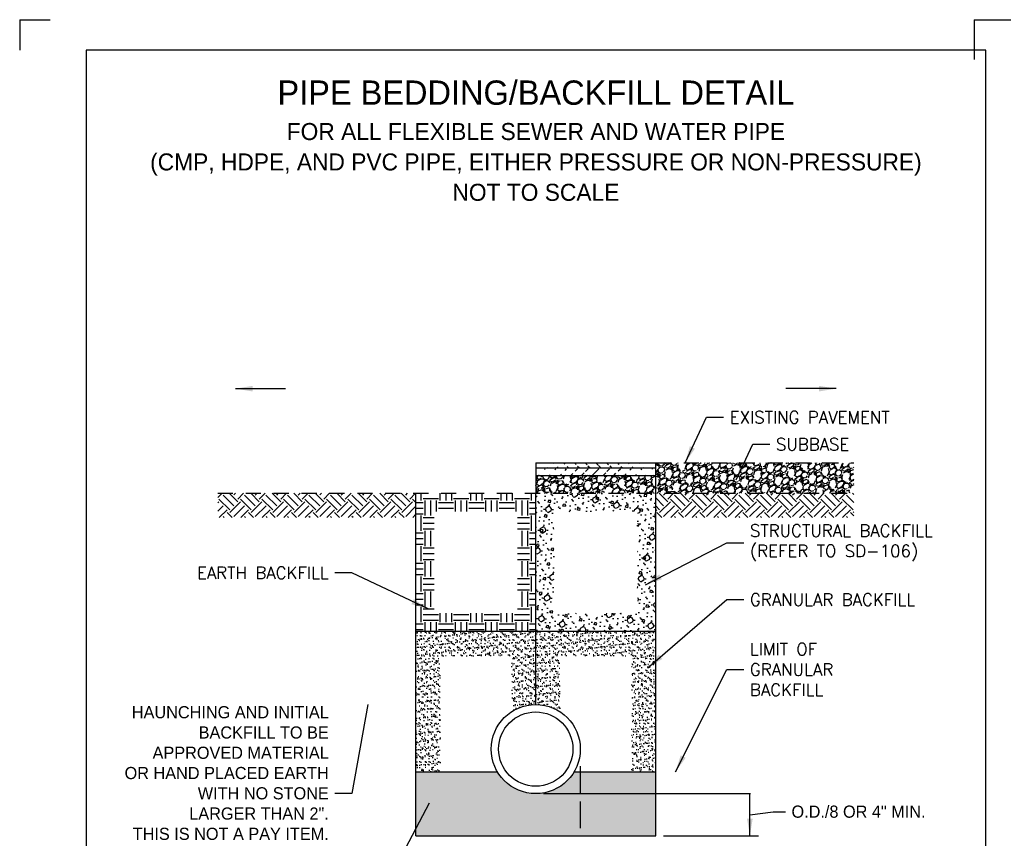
# Paper-space layout 'UM_01' of a CAD drawing. Header units: feet. Extents: x -2.3 to 50.9, y -37.3 to 22.
# Tile 6 of 26: x 20.8 to 28.5, y -33.3 to -26.8. Entities that reach past the tile are written whole.
import ezdxf
from ezdxf.enums import TextEntityAlignment as Align

# ---------------------------------------------------------------- set-up
doc = ezdxf.new("R2010")
doc.units = ezdxf.units.FT
doc.header["$MEASUREMENT"] = 0
doc.linetypes.add('HIDDEN2', pattern=[0.1875, 0.125, -0.0625])
for name, color, linetype in [('PS_P_Object', 92, 'Continuous'), ('PV_P_Pavement', 4, 'Continuous'), ('SH_Hatch', 14, 'Continuous'), ('SH_TextH', 4, 'Continuous'), ('SH_TextM', 7, 'Continuous'), ('XS_P_Pavt_Layers', 1, 'HIDDEN2'), ('XS_X_Ground_Line', 43, 'HIDDEN2')]:
    doc.layers.add(name, color=color, linetype=linetype)
doc.layers.add('SH_Half', color=8, linetype='Continuous', plot=False)
doc.styles.add('SD Small (0.10)', font='font30.shx', dxfattribs={"height": 0.1})
doc.styles.add('Straight Normal (0.14) Font 30', font='font30', dxfattribs={"height": 0.14})
doc.styles.add('Straight Title (0.20) Font 30', font='font30', dxfattribs={"height": 0.2})
doc.dimstyles.new('Dec Straight 0', dxfattribs={"dimtxt": 0.14, "dimasz": 0.1399999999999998, "dimexe": 0.0699999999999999, "dimexo": 0.0699999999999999, "dimgap": 0.04999999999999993, "dimtad": 1, "dimdec": 0, "dimzin": 0, "dimdsep": 46, "dimtxsty": 'Straight Normal (0.14) Font 30', "dimcen": 0.06999999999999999, "dimclrd": 9, "dimclre": 9, "dimclrt": 256, "dimaunit": 1, "dimadec": 4, "dimazin": 0, "dimtfac": 1, "dimtdec": 0, "dimtofl": 0, "dimtmove": 0, "dimatfit": 3, "dimfxl": 1, "dimtolj": 1, "dimtzin": 0, "dimlwd": 25, "dimlwe": 25, "dimarcsym": 0})
pattern_1 = [(37.50000000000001, (0, 0), (-0.001574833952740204, 0.04817059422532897), [0, -0.03800000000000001, 0, -0.0425, 0, -0.040625]), (7.499999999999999, (0, 0), (0.04424441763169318, 0.07055365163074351), [0, -0.0205, 0, -0.03425, 0, -0.013125]), (327.5, (-0.03075, 0), (0.07785354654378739, 0.0001414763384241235), [0, -0.0125, 0, -0.04500000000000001, 0, -0.05875]), (317.5, (-0.03075, 0), (0.07515316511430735, 0.02194188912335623), [0, -0.00625, 0, -0.0295, 0, -0.03375])]
pattern_2 = [(258.0127875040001, (0.01544228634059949, 0.1532531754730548), (-0.3035254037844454, -1.474278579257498), [0.016817, -1.664886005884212]), (214.969740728, (0.01194950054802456, 0.1368028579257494), (1.236538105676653, 0.858253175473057), [0.0288585, -2.85699059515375]), (162.510447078, (-0.01169872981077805, 0.1202627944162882), (1.770031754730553, -0.5657849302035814), [0.0203485, -2.014504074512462]), (297.273689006, (-0.03829246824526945, 0.06882450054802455), (-1.141746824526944, 2.2275635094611), [0.02627975, -2.601694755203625]), (322.8336541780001, (-0.02625, 0.04546633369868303), (-1.291265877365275, 0.9865381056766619), [0.025769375, -2.551171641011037]), (27.27368900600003, (-0.005714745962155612, 0.02989823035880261), (-2.2275635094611, -1.141746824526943), [0.02627975, -2.601694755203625]), (67.69424046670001, (0.0176434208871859, 0.04194069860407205), (-0.7822912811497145, -1.895031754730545), [0.034753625, -3.4406060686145]), (102.2553283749, (0.03083411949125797, 0.07409373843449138), (-0.6172277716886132, 2.819069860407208), [0.032811, -3.248290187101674]), (151.429565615, (0.02386937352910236, 0.1061570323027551), (-1.67852540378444, 0.9072912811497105), [0.02636875, -2.610509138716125]), (205.2363583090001, (0.0007115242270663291, 0.118767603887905), (1.253284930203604, 0.57924682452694), [0.030104, -1.475095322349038]), (252.397437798, (-0.02651923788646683, 0.1059326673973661), (-0.6115381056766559, -1.940784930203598), [0.038931, -3.854171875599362]), (168.814074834, (0.06950317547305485, 0.129616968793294), (-1.132772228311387, 0.212019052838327), [0.013287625, -1.315480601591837]), (201.46923439, (0.05646792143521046, 0.1321946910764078), (1.532291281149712, 0.5959936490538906), [0.025279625, -2.502688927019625]), (255, (0.03294228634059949, 0.1229422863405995), (0.06249999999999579, -0.1082531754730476), [0.017677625, -0.1590990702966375]), (233.198590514, (0.01786456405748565, 0.1315576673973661), (0.4162658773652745, 0.5290063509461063), [0.00951975, -0.9424518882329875]), (321.8014094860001, (0.0121618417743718, 0.1239350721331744), (-0.295753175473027, 0.2622595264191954), [0.013462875, -0.6596827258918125]), (60.9637565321, (0.02274196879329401, 0.1156097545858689), (0.1997595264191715, 0.4040063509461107), [0.021866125, -0.7070028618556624]), (191.565051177, (0.03335494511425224, 0.1347275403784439), (0.2790063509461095, 0.01674682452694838), [0.015811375, -0.37947333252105]), (46.389540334, (-0.050625, 0.08768507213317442), (0.895031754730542, 0.949759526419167), [0.02215, -2.192855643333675]), (100.3461759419, (-0.03534696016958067, 0.1037227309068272), (0.2544872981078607, -1.440784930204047), [0.018582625, -1.839675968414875]), (323.198590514, (0.02085494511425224, 0.1563781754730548), (-0.5290063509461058, 0.4162658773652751), [0.019039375, -0.9329322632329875]), (13.61045966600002, (0.03610013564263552, 0.1449727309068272), (-1.270031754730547, -0.3002404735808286), [0.02215, -2.192855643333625]), (9.443954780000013, (-0.011875, 0.02056810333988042), (-0.6662658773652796, -0.0959936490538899), [0.02136, -1.046640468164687]), (324.775140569, (0.009195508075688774, 0.02407291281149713), (-1.228765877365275, 0.8782849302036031), [0.01789725, -1.7718303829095]), (96.8014094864, (0.08443747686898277, 0.04874999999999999), (-0.09599364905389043, 0.6662658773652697), [0.019039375, -0.9329322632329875]), (47.35402463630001, (0.08218266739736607, 0.06765544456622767), (-1.157291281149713, -1.245512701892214), [0.020953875, -2.07442795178]), (99.44395478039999, (0.0313934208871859, 0.018125), (0.09599364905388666, -0.6662658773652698), [0.01068, -1.057320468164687]), (131.309932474, (0.07794228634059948, 0.04499999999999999), (-0.3582531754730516, 0.370512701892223), [0.006373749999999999, -0.6310036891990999]), (195.963756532, (0.07373475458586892, 0.04978765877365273), (0.3872595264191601, 0.07924682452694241), [0.025769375, -0.4896188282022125]), (216.009005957, (0.04895911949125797, 0.04270031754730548), (1.020031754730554, 0.7332531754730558), [0.02388125, -2.36424039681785]), (333.690067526, (0.02836696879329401, 0.105866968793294), (-0.2332531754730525, 0.154006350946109), [0.01802775, -0.432666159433]), (23.15722658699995, (0.04452722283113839, 0.09787658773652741), (1.965303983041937, 0.8459936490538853), [0.03147425, -3.115945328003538]), (90.9453959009, (0.0734655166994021, 0.1102539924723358), (0.004487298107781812, -1.00777222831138), [0.0128695, -1.274084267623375]), (120, (0.07325317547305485, 0.1231217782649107), (-0.1707531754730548, 0.04575317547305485), [0.007499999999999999, -0.1175]), (150.256437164, (0.04491905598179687, 0.04469791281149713), (0.8705127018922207, -0.5077722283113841), [0.0173655, -1.719189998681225]), (78.0127875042, (0.02984133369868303, 0.05331329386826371), (0.3035254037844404, 1.474278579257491), [0.03363399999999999, -1.648069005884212]), (29.99999999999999, (0.03682690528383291, 0.08621392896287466), (0.04575317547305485, 0.1707531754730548), [0.0325, -0.0925]), (355.3048464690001, (0.06497273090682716, 0.1024639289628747), (1.520031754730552, -0.1327722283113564), [0.01976425, -1.95665928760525]), (284.0546040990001, (0.08467064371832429, 0.1008461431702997), (0.1417468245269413, -0.4955127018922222), [0.01820025, -0.8918134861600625]), (237.645975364, (0.0890905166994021, 0.08319069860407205), (-1.431810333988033, -2.27003175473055), [0.029633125, -2.933684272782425]), (205.42607874, (0.07323234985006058, 0.05815784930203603), (-1.469791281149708, -0.704246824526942), [0.03134987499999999, -3.103634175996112])]
pattern_3 = [(45, (0, 0), (1.387778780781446e-17, 0.1767766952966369), [0.125, -0.125]), (45, (-0.03314563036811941, 0.03314563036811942), (1.387778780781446e-17, 0.1767766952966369), [0.125, -0.125]), (45, (-0.06629126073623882, 0.06629126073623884), (1.387778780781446e-17, 0.1767766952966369), [0.125, -0.125]), (135, (-0.06629126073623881, 0.08838834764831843), (-0.1767766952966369, 2.775557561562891e-17), [0.125, -0.125]), (135, (-0.0331456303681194, 0.1215339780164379), (-0.1767766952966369, 2.775557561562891e-17), [0.125, -0.125]), (135, (1.387778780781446e-17, 0.1546796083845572), (-0.1767766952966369, 2.775557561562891e-17), [0.125, -0.125])]

# ---------------------------------------------------------------- blocks, each defined once
blk = doc.blocks.new('SD-118')
at = {"layer": 'SH_Half'}
for q in [(0, 10.67048861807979), (0.3057617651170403, 11)]:
    blk.add_line((0, 11), q, dxfattribs=at)
blk = doc.blocks.new('SD-117')
at = {"layer": 'SH_Hatch'}
h = blk.add_hatch(dxfattribs=at)
h.set_pattern_fill('ANSI31', color=256, scale=0.5, angle=270)
h.set_pattern_definition([(315, (-1.260344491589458, -0.5350063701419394), (0.04419417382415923, 0.04419417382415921), [])])
edge = h.paths.add_edge_path()
edge.add_line((4.244221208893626, 7.354887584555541), (5.231793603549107, 7.354887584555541))
edge.add_line((4.244399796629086, 7.313388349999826), (5.231972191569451, 7.313388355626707))
h = blk.add_hatch(dxfattribs=at)
h.set_pattern_fill('ANSI31', color=256, scale=0.5)
h.set_pattern_definition([(45, (-1.260344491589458, -0.5350063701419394), (-0.04419417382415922, 0.04419417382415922), [])])
edge = h.paths.add_edge_path()
edge.add_line((4.244221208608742, 7.304887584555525), (5.231793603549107, 7.304887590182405))
edge.add_line((4.244221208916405, 7.250889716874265), (5.231793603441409, 7.250889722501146))
h = blk.add_hatch(dxfattribs=at)
h.set_pattern_fill('GRAVEL', color=256, scale=0.125, angle=30)
h.set_pattern_definition(pattern_2)
h.paths.add_polyline_path([(6.859496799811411, 7.354887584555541), (5.231793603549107, 7.354887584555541), (5.231793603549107, 7.104887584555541), (6.85949679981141, 7.104887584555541)])
h = blk.add_hatch(dxfattribs=at)
h.set_pattern_fill('GRAVEL', color=256, scale=0.125, angle=30)
h.set_pattern_definition(pattern_2)
h.paths.add_polyline_path([(5.231793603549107, 7.250889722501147), (4.244304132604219, 7.250889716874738), (4.24422118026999, 7.104887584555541), (5.231793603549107, 7.104887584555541)])
h = blk.add_hatch(dxfattribs=at)
h.set_pattern_fill('EARTH', color=256, scale=0.5, angle=45)
h.set_pattern_definition(pattern_3)
h.paths.add_polyline_path([(3.259074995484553, 7.104887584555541), (1.628945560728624, 7.104887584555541), (1.628945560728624, 6.904887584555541), (3.259074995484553, 6.904887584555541)])
h = blk.add_hatch(dxfattribs=at)
h.set_pattern_fill('EARTH', color=256, scale=0.5)
h.set_pattern_definition([(0, (4.161371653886, 6.63230397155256), (0.125, 0.125), [0.125, -0.125]), (0, (4.161371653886, 6.67917897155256), (0.125, 0.125), [0.125, -0.125]), (0, (4.161371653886, 6.72605397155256), (0.125, 0.125), [0.125, -0.125]), (90, (4.176996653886, 6.74167897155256), (-0.125, 0.125), [0.125, -0.125]), (90, (4.223871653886, 6.74167897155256), (-0.125, 0.125), [0.125, -0.125]), (90, (4.270746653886, 6.74167897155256), (-0.125, 0.125), [0.125, -0.125])])
h.paths.add_polyline_path([(4.24422118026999, 7.104887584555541), (3.259074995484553, 7.104887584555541), (3.259074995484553, 5.966886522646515), (4.244221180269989, 5.966886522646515)])
h.paths.add_polyline_path([(4.095274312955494, 6.116886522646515), (3.409074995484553, 6.116886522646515), (3.409074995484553, 6.954887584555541), (4.094380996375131, 6.954887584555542)], flags=16)
h = blk.add_hatch(dxfattribs=at)
h.set_pattern_fill('BOULDER', color=256, scale=0.125, angle=30, pattern_type=2)
h.set_pattern_definition([(29.99999999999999, (0.04095080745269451, -0.02857699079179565), (0.04575317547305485, 0.1707531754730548), [0.025, -0.225]), (120, (-0.1205774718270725, -0.01669730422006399), (-0.1707531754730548, 0.04575317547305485), [0.02499999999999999, -0.2249999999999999]), (210, (0.08404919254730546, -0.05322558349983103), (-0.04575317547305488, -0.1707531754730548), [0.025, -0.225]), (300.0000000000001, (-0.09592887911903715, 0.02640108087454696), (0.1707531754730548, -0.04575317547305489), [0.025, -0.225]), (74.99999999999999, (-0.04095080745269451, 0.1632807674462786), (-0.125000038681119, 0.2165064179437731), [0.0125, -0.16427675]), (165, (0.07482429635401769, -0.0193520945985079), (-0.2165064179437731, -0.125000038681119), [0.0125, -0.16427675]), (255, (-0.08404919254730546, 0.1879293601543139), (0.125000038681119, -0.2165064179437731), [0.0125, -0.16427675]), (345, (-0.07482429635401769, 0.1540558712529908), (0.2165064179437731, 0.1250000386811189), [0.0125, -0.16427675]), (74.99999999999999, (0, 0.06735188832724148), (-0.1207407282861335, 0.03235238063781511), [0.017675, -0.107325]), (165, (0.004575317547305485, 0.084427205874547), (-0.03235238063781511, -0.1207407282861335), [0.017675, -0.107325]), (74.99999999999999, (-0.01707531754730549, 0.07192720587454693), (-0.1207407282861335, 0.03235238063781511), [0.017675, -0.107325]), (165, (0, 0.06735188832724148), (-0.03235238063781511, -0.1207407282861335), [0.017675, -0.107325]), (29.99999999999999, (-0.02979968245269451, 0.1439664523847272), (-0.06249999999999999, 0.1082531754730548), [0, -0.125]), (29.99999999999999, (-0.02606170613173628, 0.174992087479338), (-0.06249999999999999, 0.1082531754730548), [0, -0.125]), (29.99999999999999, (0.006638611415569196, 0.1433534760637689), (-0.06249999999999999, 0.1082531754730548), [0, -0.125]), (29.99999999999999, (0.05016424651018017, 0.1179648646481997), (-0.06249999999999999, 0.1082531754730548), [0, -0.125]), (29.99999999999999, (0.05077722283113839, 0.1544031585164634), (-0.06249999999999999, 0.1082531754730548), [0, -0.125]), (29.99999999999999, (0.07181488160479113, 0.1304648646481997), (-0.06249999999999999, 0.1082531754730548), [0, -0.125]), (29.99999999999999, (-0.001674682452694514, 0.09525252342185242), (-0.06249999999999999, 0.1082531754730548), [0.00625, -0.11875]), (345, (-0.001674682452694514, 0.09525252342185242), (0.1082521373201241, 0.06249940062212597), [0.0088375, -0.1679375]), (120, (0.006862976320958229, 0.09296486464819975), (-0.1082531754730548, -0.06249999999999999), [0.006249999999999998, -0.11875]), (29.99999999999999, (0.02661456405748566, 0.1837541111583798), (-0.06249999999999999, 0.1082531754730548), [0.00625, -0.11875]), (345, (0.02661456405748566, 0.1837541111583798), (0.1082521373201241, 0.06249940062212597), [0.0088375, -0.1679375]), (120, (0.03515222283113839, 0.1814664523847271), (-0.1082531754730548, -0.06249999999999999), [0.006249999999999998, -0.11875]), (29.99999999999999, (0.006025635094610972, 0.1069151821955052), (-0.06249999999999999, 0.1082531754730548), [0.00625, -0.11875]), (120, (0.00915063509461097, 0.1015025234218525), (-0.1082531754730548, -0.06249999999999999), [0.006249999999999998, -0.11875]), (74.99999999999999, (0.00915063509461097, 0.1015025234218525), (-0.06249940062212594, 0.1082521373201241), [0.0088375, -0.1679375]), (29.99999999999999, (0.02036456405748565, 0.1945794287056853), (-0.06249999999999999, 0.1082531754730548), [0.00625, -0.11875]), (120, (0.02348956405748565, 0.1891667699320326), (-0.1082531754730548, -0.06249999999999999), [0.006249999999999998, -0.11875]), (74.99999999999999, (0.02348956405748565, 0.1891667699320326), (-0.06249940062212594, 0.1082521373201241), [0.0088375, -0.1679375])])
h.paths.add_polyline_path([(5.231793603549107, 7.104887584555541), (4.24422118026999, 7.104887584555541), (4.244221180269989, 5.966886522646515), (5.231793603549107, 5.966886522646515)])
h.paths.add_polyline_path([(5.081793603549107, 6.954887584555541), (5.081793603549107, 6.116886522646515), (4.39422118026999, 6.116886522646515), (4.39422118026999, 6.954887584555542)], flags=16)
h = blk.add_hatch(dxfattribs=at)
h.set_pattern_fill('EARTH', color=256, scale=0.5, angle=45)
h.set_pattern_definition(pattern_3)
h.paths.add_polyline_path([(6.85949679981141, 7.104887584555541), (5.231793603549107, 7.104887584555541), (5.231793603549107, 6.904887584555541), (6.85949679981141, 6.904887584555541)])
h = blk.add_hatch(dxfattribs=at)
h.set_pattern_fill('AR-SAND', color=256, scale=0.025)
h.set_pattern_definition(pattern_1)
h.paths.add_polyline_path([(4.244221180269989, 5.966886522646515), (3.259074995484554, 5.966886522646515), (3.259074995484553, 4.813533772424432), (3.459074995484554, 4.813533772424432), (3.459074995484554, 5.766886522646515), (4.044221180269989, 5.766886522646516), (4.044221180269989, 5.307038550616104, -0.1453290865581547), (4.244221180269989, 5.366424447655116)])
h = blk.add_hatch(dxfattribs=at)
h.set_pattern_fill('AR-SAND', color=256, scale=0.025)
h.set_pattern_definition(pattern_1)
h.paths.add_polyline_path([(5.231793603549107, 5.966886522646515), (4.244221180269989, 5.966886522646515), (4.244221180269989, 5.366424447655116, -0.1453290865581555), (4.44422118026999, 5.307038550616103), (4.444221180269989, 5.766886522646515), (5.031793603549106, 5.766886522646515), (5.031793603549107, 4.813533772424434), (5.231793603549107, 4.813533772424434)])
h = blk.add_hatch(dxfattribs=at)
h.set_pattern_fill('AR-SAND', color=256, scale=0.0125)
h.set_pattern_definition([(37.50000000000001, (0, 0), (-0.0007874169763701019, 0.02408529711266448), [0, -0.019, 0, -0.02125, 0, -0.0203125]), (7.499999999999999, (0, 0), (0.02212220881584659, 0.03527682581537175), [0, -0.01025, 0, -0.017125, 0, -0.006562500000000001]), (327.5, (-0.015375, 0), (0.03892677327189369, 7.073816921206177e-05), [0, -0.00625, 0, -0.0225, 0, -0.029375]), (317.5, (-0.015375, 0), (0.03757658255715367, 0.01097094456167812), [0, -0.003125, 0, -0.01475, 0, -0.016875])])
h.paths.add_polyline_path([(5.231793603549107, 4.813533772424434), (4.559738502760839, 4.813533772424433, -0.5706685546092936), (3.928703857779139, 4.813533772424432), (3.259074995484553, 4.813533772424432), (3.259074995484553, 4.287655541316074), (5.231793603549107, 4.287655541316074)])
at = {"layer": 'PS_P_Object'}
for p, q in [((3.259074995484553, 5.966886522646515), (3.259074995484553, 7.104887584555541)), ((4.244221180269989, 5.366424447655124), (4.24422118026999, 7.104887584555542)), ((5.231793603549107, 5.966886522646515), (5.231793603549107, 7.104887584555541)), ((3.259074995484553, 4.813533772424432), (3.259074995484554, 5.966886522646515)), ((4.24422118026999, 5.966886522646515), (3.259074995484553, 5.966886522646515)), ((5.231793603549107, 5.966886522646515), (4.24543429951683, 5.966886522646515)), ((5.231793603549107, 4.287655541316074), (5.231793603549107, 5.966886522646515)), ((3.259074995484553, 4.813533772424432), (3.928703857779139, 4.813533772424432)), ((3.259074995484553, 4.287655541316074), (3.259074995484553, 4.813533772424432)), ((4.559738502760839, 4.813533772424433), (5.231793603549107, 4.813533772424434)), ((3.259074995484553, 4.287655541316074), (5.231793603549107, 4.287655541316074))]:
    blk.add_line(p, q, dxfattribs=at)
for radius in [0.3664732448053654, 0.3055783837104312]:
    blk.add_circle((4.244221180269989, 4.999951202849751), radius, dxfattribs=at)
at = {"layer": 'PV_P_Pavement'}
for p, q in [((4.244221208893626, 7.354887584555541), (5.231793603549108, 7.354887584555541)), ((4.244221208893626, 7.354887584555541), (4.244221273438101, 7.313387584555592)), ((4.244221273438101, 7.313387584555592), (5.232150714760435, 7.313389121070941)), ((4.244221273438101, 7.313387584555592), (4.244304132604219, 7.250889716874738)), ((5.231793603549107, 7.104887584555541), (5.231793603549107, 7.354887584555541)), ((4.244304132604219, 7.250889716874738), (4.24422118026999, 7.104887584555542)), ((4.244304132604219, 7.250889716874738), (5.231876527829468, 7.250889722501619))]:
    blk.add_line(p, q, dxfattribs=at)
at = {"layer": 'SH_Half'}
for q in [(0.25, 11), (0, 10.75)]:
    blk.add_line((0, 11), q, dxfattribs=at)
blk.add_lwpolyline([(0.5454342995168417, 0.2499512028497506), (7.945434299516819, 0.2499512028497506), (7.945434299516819, 10.74995120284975), (0.5454342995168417, 10.74995120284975)], close=True, dxfattribs=at)
at = {"layer": 'SH_TextM'}
for p, q in [((4.610694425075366, 4.858541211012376), (4.610694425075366, 4.638394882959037)), ((4.610694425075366, 4.569827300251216), (4.610694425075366, 4.349680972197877))]:
    blk.add_line(p, q, dxfattribs=at)
at = {"layer": 'SH_TextM', "lineweight": 25}
for p, q in [((4.306721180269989, 4.633477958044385), (6.009141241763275, 4.633477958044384)), ((6.005306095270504, 4.287655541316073), (6.005306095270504, 4.633477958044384)), ((6.005306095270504, 4.287655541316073), (6.005306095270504, 4.633477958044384)), ((6.005306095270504, 4.460566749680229), (6.197451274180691, 4.484844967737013)), ((6.197451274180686, 4.484844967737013), (6.297451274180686, 4.484844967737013)), ((5.294293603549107, 4.287655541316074), (6.075306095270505, 4.287655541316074))]:
    blk.add_line(p, q, dxfattribs=at)
at = {"layer": 'SH_TextM'}
blk.add_solid([(5.981972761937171, 4.427655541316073), (6.028639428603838, 4.427655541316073), (6.005306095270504, 4.287655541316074)], dxfattribs=at)
at = {"layer": 'XS_P_Pavt_Layers'}
blk.add_line((5.231793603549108, 7.354887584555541), (6.859496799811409, 7.354887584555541), dxfattribs=at)
at = {"layer": 'XS_X_Ground_Line'}
blk.add_line((1.628945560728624, 7.104887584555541), (6.85949679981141, 7.104887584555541), dxfattribs=at)
at = {"layer": 'SH_TextH', "style": 'Straight Title (0.20) Font 30'}
blk.add_text('PIPE BEDDING/BACKFILL DETAIL', height=0.2, dxfattribs=at).set_placement((4.24543429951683, 10.49995120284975), align=Align.TOP_CENTER)
at = {"layer": 'SH_TextM', "style": 'Straight Normal (0.14) Font 30'}
for s, p in [('FOR ALL FLEXIBLE SEWER AND WATER PIPE', (4.24543429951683, 10.14995120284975)), ('(CMP, HDPE, AND PVC PIPE, EITHER PRESSURE OR NON-PRESSURE)', (4.24543429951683, 9.89995120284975)), ('NOT TO SCALE', (4.24543429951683, 9.64995120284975))]:
    blk.add_text(s, height=0.14, dxfattribs=at).set_placement(p, align=Align.TOP_CENTER)
at = {"layer": 'SH_TextM', "char_height": 0.1, "style": 'SD Small (0.10)'}
for s, insert, width, attachment_point in [('{\\Fromans|c0;EXISTING PAVEMENT}', (5.83910395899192, 7.729448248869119), 1.645195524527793, 4), ('{\\Fromans|c0;SUBBASE}', (6.218994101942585, 7.507091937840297), 1.645195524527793, 4), ('{\\Fromans|c0;GRANULAR BACKFILL}', (6.005735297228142, 6.229237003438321), 1.920808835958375, 4), ('{\\Fromans|c0;LIMIT OF GRANULAR BACKFILL}', (6.005306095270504, 5.654712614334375), 1.271123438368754, 4), ('HAUNCHING AND INITIAL\\PBACKFILL TO BE\\PAPPROVED MATERIAL\\POR HAND PLACED EARTH\\PWITH NO STONE\\PLARGER THAN 2".\\PTHIS IS NOT A PAY ITEM.\\PCOST IS TO BE INCLUDED\\PIN PRICE OF PIPE. ', (2.541961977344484, 4.635782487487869), 4.408590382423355, 6), ('\\A1;O.D./8 OR 4" MIN.', (6.347451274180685, 4.484844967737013), 1.549279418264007, 4)]:
    blk.add_mtext(s, dxfattribs=dict(at, insert=insert, width=width, attachment_point=attachment_point))
for s, insert, attachment_point in [('{\\Fromans|c0;STRUCTURAL BACKFILL\\P(REFER TO SD-106)}', (6.005306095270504, 6.696945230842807), 4), ('{\\Fromans.shx|c0;EARTH BACKFILL}', (2.541961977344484, 6.450603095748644), 6)]:
    blk.add_mtext(s, dxfattribs=dict(at, insert=insert, attachment_point=attachment_point))
at = {"layer": 'SH_TextM'}
for points in [[(1.774676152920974, 7.96499250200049), (2.186610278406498, 7.96499250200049)], [(6.713766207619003, 7.96499250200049), (6.30183208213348, 7.96499250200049)]]:
    blk.add_leader(points, dimstyle='Dec Straight 0', override={"dimexo": 0.06249999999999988, "dimgap": 0.04999999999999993, "dimtad": 0}, dxfattribs=at)
at = {"layer": 'SH_TextM', "annotation_type": 0, "has_hookline": 1}
for points, override, hookline_direction, text_width in [([(5.473077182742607, 7.354887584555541), (5.649103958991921, 7.729448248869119), (5.78910395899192, 7.729448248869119)], {"dimexo": 0.06249999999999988, "dimgap": 0.04999999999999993, "dimtad": 0}, 0, 1.461904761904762), ([(5.891812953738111, 7.213582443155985), (6.028994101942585, 7.507091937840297), (6.168994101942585, 7.507091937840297)], {"dimexo": 0.06249999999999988, "dimgap": 0.04999999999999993, "dimtad": 0}, 0, 0.6476190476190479), ([(5.1458762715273, 6.352290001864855), (5.815306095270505, 6.696945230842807), (5.955306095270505, 6.696945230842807)], {"dimexo": 0.06249999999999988, "dimgap": 0.04999999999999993, "dimtad": 0}, 0, 1.676190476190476), ([(3.358167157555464, 6.152814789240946), (2.731961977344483, 6.450603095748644), (2.591961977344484, 6.450603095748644)], {"dimexo": 0.06249999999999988, "dimgap": 0.04999999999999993, "dimtad": 0}, 1, 1.204761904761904), ([(5.164662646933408, 5.667882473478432), (5.815735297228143, 6.229237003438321), (5.955735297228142, 6.229237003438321)], {"dimexo": 0.06249999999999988, "dimgap": 0.04999999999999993, "dimtad": 0}, 0, 1.514285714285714), ([(5.393905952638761, 4.813533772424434), (5.815306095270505, 5.654712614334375), (5.955306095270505, 5.654712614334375)], {"dimexo": 0.06249999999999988, "dimgap": 0.04999999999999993, "dimtad": 0}, 0, 0.7333333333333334), ([(2.862538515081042, 5.365832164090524), (2.731961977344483, 4.635782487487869), (2.591961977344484, 4.635782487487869)], {"dimexo": 0.06249999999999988, "dimgap": 0.04999999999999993, "dimtad": 0, "dimldrblk": 'None'}, 1, 1.853731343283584), ([(3.36898653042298, 4.555277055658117), (2.731961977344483, 3.359395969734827), (2.591961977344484, 3.359395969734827)], {"dimexo": 0.06249999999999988, "dimgap": 0.04999999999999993, "dimtad": 0}, 1, 1.466666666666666)]:
    blk.add_leader(points, dimstyle='Dec Straight 0', override=override, dxfattribs=dict(at, hookline_direction=hookline_direction, text_width=text_width))

psp = doc.layouts.new('UM_01')

# ---------------------------------------------------------------- block references
at = {"xscale": 0.9561843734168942, "yscale": 0.9561843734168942, "zscale": 0.07968203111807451}
psp.add_blockref('SD-117', (20.7661447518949, -37.34226841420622), dxfattribs=at)
at = {"xscale": 0.95, "yscale": 0.95}
psp.add_blockref('SD-118', (28.27119864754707, -37.27424030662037), dxfattribs=at)

doc.saveas('drawing.dxf')
